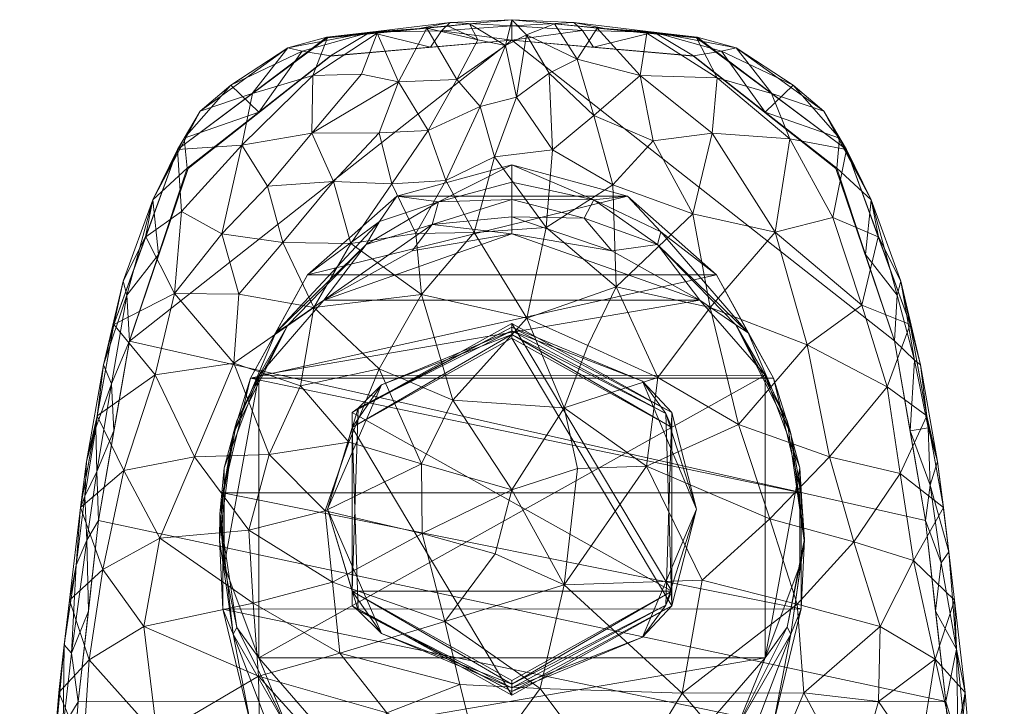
# Model space of a CAD drawing. Header units: millimetres. Extents: x -86 to 86, y 0 to 222.
# Tile 77 of 77: x 26 to 74, y 188 to 222. Entities that reach past the tile are written whole.
import ezdxf

# ---------------------------------------------------------------- set-up
doc = ezdxf.new("R2010")
doc.units = ezdxf.units.MM
doc.layers.add('A-GENM', color=13, linetype='Continuous')

# ---------------------------------------------------------------- blocks, each defined once
blk = doc.blocks.new('Model_FFAS1704-101GL0BF0 - Model_FFAS1704-101GL0BF0-430332-Preview')
at = {"layer": 'A-GENM', "lineweight": 9}
mesh = blk.add_polyface(dxfattribs=at)
corners = [(26.616, 170.591, 11), (26.634, 170.72, 11.154), (26.671, 170.884, 11.279), (26.739, 170.883, 11.452), (26.8, 170.721, 11.567), (26.884, 170.571, 11.682), (26.994, 170.643, 11.78), (27.083, 170.847, 11.837), (27.417, 170.557, 11.98), (27.614, 170.528, 12), (28.149, 179.398, 12), (28.856, 188.256, 12), (29.84, 197.087, 12), (31.346, 205.845, 12), (34.171, 214.272, 12), (41.147, 219.743, 12), (50, 220.512, 12), (50, 221.214, 11.712), (50, 221.512, 11.014), (40.97, 220.653, 10.624), (33.695, 215.185, 10.488), (30.585, 206.651, 10.612), (28.958, 197.722, 10.721), (27.91, 188.703, 10.819), (27.169, 179.654, 10.912), (27.199, 176.69, 11.638), (26.859, 174.581, 10.961), (27.854, 174.511, 12), (27.715, 183.646, 11.667), (46.033, 220.167, 12), (43.084, 220.91, 11.609), (36.298, 218.315, 11.587), (32.496, 212.726, 11.497), (29.715, 201.613, 11.603), (28.756, 194.91, 11.6), (45.485, 221.083, 10.819), (27.311, 180.29, 11.439), (27.708, 180.347, 11.862), (28.503, 183.827, 12), (27.539, 184.178, 10.866), (46.565, 220.976, 11.846), (46.981, 221.37, 11.421), (37.659, 217.007, 12), (39.778, 219.969, 11.805), (39.073, 220.136, 11.152), (37.332, 217.919, 10.556), (34.802, 217.056, 10.968), (34.026, 215.732, 11.514), (32.14, 210.918, 10.55), (32.759, 210.058, 12), (31.217, 208.074, 11.76), (31.047, 208.765, 11.128), (29.771, 202.186, 10.666), (30.091, 204.68, 11.165), (29.251, 199.961, 11.12), (29.171, 198.28, 11.564), (30.593, 201.466, 12), (29.759, 199.478, 11.909), (30.476, 203.749, 11.904), (29.279, 196.135, 11.901), (29.348, 192.672, 12), (28.525, 190.616, 11.829), (28.434, 193.212, 10.77), (28.172, 191.035, 11.307), (27.793, 186.953, 11.337), (28.123, 187.054, 11.783)]
mesh.append_faces([[corners[k] for k in face] for face in [(3, 26, 2), (4, 25, 3), (24, 36, 39), (16, 40, 29), (10, 37, 27), (60, 61, 11), (19, 30, 35), (6, 25, 5), (11, 65, 38), (18, 41, 17), (15, 43, 42), (49, 50, 13), (52, 53, 21), (13, 58, 56), (39, 64, 23)]], dxfattribs={"vtx0": -1, "vtx1": -1})
mesh.append_faces([[corners[k] for k in face] for face in [(37, 38, 28), (26, 3, 25), (39, 36, 28), (12, 57, 59), (52, 54, 53), (44, 45, 46), (47, 42, 31), (31, 46, 47), (40, 30, 29), (31, 43, 44), (36, 37, 28), (27, 25, 7), (64, 39, 28), (25, 37, 36), (36, 24, 25), (30, 40, 41), (32, 48, 51), (61, 59, 34), (50, 49, 32), (25, 27, 37), (15, 30, 43), (58, 57, 56), (33, 54, 55), (53, 50, 51), (41, 40, 17), (30, 41, 35), (44, 30, 19), (42, 43, 31), (30, 44, 43), (32, 46, 20), (44, 46, 31), (46, 32, 47), (14, 47, 32), (50, 53, 58), (51, 21, 53), (32, 51, 50), (53, 33, 58), (55, 22, 34), (53, 54, 33), (22, 55, 54), (57, 33, 55), (59, 55, 34), (50, 58, 13), (57, 58, 33), (55, 59, 57), (60, 59, 61), (64, 65, 63), (62, 63, 34), (61, 63, 65), (64, 63, 23), (34, 63, 61), (64, 28, 65), (38, 65, 28), (11, 61, 65)]], dxfattribs={"vtx0": -1, "vtx1": -1, "vtx2": -1})
mesh.append_faces([[corners[k] for k in face] for face in [(26, 1, 2), (37, 10, 38), (51, 48, 21), (25, 4, 5), (41, 18, 35), (34, 22, 62), (44, 19, 45), (32, 20, 48), (54, 52, 22), (63, 62, 23)]], dxfattribs={"vtx0": -1, "vtx2": -1})
mesh.append_faces([[corners[k] for k in face] for face in [(7, 8, 27), (24, 26, 25), (15, 29, 30), (14, 42, 47), (6, 7, 25), (16, 17, 40), (60, 12, 59), (45, 20, 46), (49, 14, 32), (12, 56, 57)]], dxfattribs={"vtx1": -1, "vtx2": -1})
mesh.append_faces([[corners[k] for k in face] for face in [(26, 0, 1), (8, 9, 27)]], dxfattribs={"vtx2": -1})
mesh = blk.add_polyface(dxfattribs=at)
corners = [(40.291, 218.79, 7.703), (40.246, 215.976, 4.861), (36.824, 215.397, 6.968), (37.353, 217.907, 10.508), (33.7, 215.19, 10.484), (35.859, 211.077, 5.114), (33.893, 212.165, 7.989), (41.305, 213.617, 2.859), (38.83, 210.64, 2.702), (38.088, 213.393, 4.544), (44.471, 218.488, 5.104), (43.429, 220.862, 10.661), (45.853, 221.102, 10.791), (46.781, 213.675, 1.407), (45.908, 216.104, 2.828), (48.448, 217.272, 3.222), (48.327, 220.526, 6.602), (46.89, 221.204, 10.847), (47.927, 221.307, 10.902), (47.307, 218.603, 4.426), (42.143, 210.602, 1.213), (44.143, 213.513, 1.844), (45.307, 211.087, 0.586), (32.144, 210.922, 10.545), (48.148, 211.128, 0.251), (49.152, 214.823, 1.751), (43.528, 215.993, 3.396), (42.665, 218.851, 6.335), (41.005, 220.623, 10.531)]
mesh.append_faces([[corners[k] for k in face] for face in [(3, 2, 4), (4, 6, 23)]], dxfattribs={"vtx0": -1, "vtx1": -1})
mesh.append_faces([[corners[k] for k in face] for face in [(0, 1, 2), (5, 6, 2), (7, 8, 9), (13, 14, 15), (19, 10, 12), (20, 21, 22), (24, 13, 25), (13, 22, 21), (21, 7, 26), (10, 19, 14), (1, 0, 27), (3, 0, 2), (1, 9, 2), (4, 2, 6), (27, 0, 11), (14, 13, 21), (14, 21, 26), (14, 19, 15), (24, 22, 13), (7, 21, 20), (9, 8, 5), (8, 7, 20), (26, 1, 10), (1, 26, 7), (14, 26, 10), (2, 9, 5), (7, 9, 1), (12, 16, 19), (15, 25, 13), (11, 10, 27), (1, 27, 10)]], dxfattribs={"vtx0": -1, "vtx1": -1, "vtx2": -1})
mesh.append_faces([[corners[k] for k in face] for face in [(10, 11, 12), (16, 17, 18), (0, 3, 28)]], dxfattribs={"vtx0": -1, "vtx2": -1})
mesh.append_faces([[corners[k] for k in face] for face in [(12, 17, 16), (28, 11, 0)]], dxfattribs={"vtx1": -1, "vtx2": -1})
mesh = blk.add_polyface(dxfattribs=at)
corners = [(58.814, 212.05, 2.16), (56.887, 215.601, 3.286), (59.754, 215.976, 4.86), (56.241, 218.784, 5.72), (56.571, 220.862, 10.661), (59.998, 218.671, 7.74), (50.223, 217.742, 3.493), (48.448, 217.272, 3.222), (49.686, 220.257, 6.027), (62.824, 211.152, 4.03), (58.995, 220.623, 10.531), (51.815, 218.901, 4.57), (53.982, 216.844, 3.288), (51.971, 215.171, 1.997), (50, 221.512, 11.014), (47.927, 221.307, 10.902), (50.699, 220.781, 6.942), (53.184, 219.591, 5.588), (63.546, 215.698, 7.576), (62.647, 217.906, 10.507), (65.64, 211.861, 7.193), (66.299, 215.19, 10.484), (51.662, 211.381, 0.33), (49.152, 214.823, 1.751), (54.911, 213.467, 1.602), (54.147, 221.102, 10.791), (52.073, 221.307, 10.902), (48.327, 220.526, 6.602), (47.307, 218.603, 4.426)]
mesh.append_faces([[corners[k] for k in face] for face in [(14, 8, 15), (26, 16, 14), (25, 17, 26)]], dxfattribs={"vtx0": -1, "vtx1": -1})
mesh.append_faces([[corners[k] for k in face] for face in [(0, 1, 2), (3, 2, 1), (3, 4, 5), (6, 7, 8), (9, 0, 2), (11, 12, 13), (11, 6, 16), (16, 17, 11), (8, 16, 6), (18, 9, 2), (18, 2, 5), (20, 18, 21), (5, 2, 3), (5, 19, 18), (13, 22, 23), (0, 24, 1), (24, 12, 1), (17, 3, 12), (3, 1, 12), (13, 12, 24), (12, 11, 17), (22, 13, 24), (13, 23, 6), (3, 17, 25), (27, 8, 28), (8, 27, 15), (13, 6, 11), (7, 6, 23), (8, 7, 28), (14, 16, 8), (17, 16, 26)]], dxfattribs={"vtx0": -1, "vtx1": -1, "vtx2": -1})
mesh.append_faces([[corners[k] for k in face] for face in [(5, 4, 10), (18, 19, 21)]], dxfattribs={"vtx0": -1, "vtx2": -1})
mesh.append_faces([[corners[k] for k in face] for face in [(10, 19, 5), (25, 4, 3)]], dxfattribs={"vtx1": -1, "vtx2": -1})
mesh = blk.add_polyface(dxfattribs=at)
corners = [(50, 221.512, 11.014), (50, 221.214, 11.712), (50, 220.512, 12), (58.852, 219.743, 12), (65.828, 214.274, 12), (68.653, 205.849, 12), (70.159, 197.093, 12), (71.143, 188.263, 12), (71.85, 179.406, 12), (72.386, 170.538, 12), (73.092, 170.575, 11.707), (73.384, 170.591, 11.001), (72.832, 179.654, 10.913), (72.09, 188.703, 10.819), (71.043, 197.722, 10.72), (69.415, 206.651, 10.611), (66.305, 215.185, 10.488), (59.03, 220.653, 10.624), (73.141, 174.581, 10.962), (72.715, 177.467, 11.679), (72.29, 184.398, 11.588), (53.967, 220.167, 12), (56.917, 220.91, 11.609), (63.701, 218.316, 11.588), (71.667, 190.825, 11.638), (67.503, 212.728, 11.496), (70.285, 201.618, 11.603), (72.118, 174.972, 12), (54.515, 221.083, 10.819), (73.061, 174.021, 11.497), (72.679, 173.554, 11.888), (72.661, 180.813, 11.419), (72.217, 181.297, 11.866), (71.497, 183.835, 12), (71.751, 186.227, 11.906), (71.987, 187.601, 11.626), (72.461, 184.178, 10.866), (53.435, 220.977, 11.846), (53.018, 221.37, 11.421), (60.221, 219.97, 11.805), (60.926, 220.137, 11.152), (62.668, 217.919, 10.556), (65.198, 217.056, 10.968), (65.972, 215.733, 11.514), (62.34, 217.009, 12), (71.566, 193.212, 10.77), (71.289, 195.559, 11.381), (70.651, 192.678, 12), (70.919, 195.03, 11.87), (69.406, 201.471, 12), (70.393, 198.817, 11.882), (67.24, 210.062, 12), (68.782, 208.078, 11.76), (67.86, 210.918, 10.549), (68.953, 208.764, 11.128), (70.229, 202.186, 10.666), (69.909, 204.682, 11.164), (70.75, 199.961, 11.12), (69.622, 204.903, 11.662)]
mesh.append_faces([[corners[k] for k in face] for face in [(47, 48, 6), (12, 19, 18), (10, 30, 9), (7, 24, 47), (6, 50, 49), (16, 25, 53), (1, 38, 0), (11, 29, 10), (9, 30, 27), (13, 35, 36), (33, 34, 7), (2, 37, 1), (0, 38, 28), (41, 42, 16), (44, 39, 3), (4, 43, 44)]], dxfattribs={"vtx0": -1, "vtx1": -1})
mesh.append_faces([[corners[k] for k in face] for face in [(30, 19, 27), (25, 16, 42), (22, 39, 40), (29, 30, 10), (12, 31, 19), (29, 18, 19), (34, 32, 20), (24, 45, 46), (35, 13, 24), (21, 22, 37), (22, 3, 39), (51, 52, 25), (23, 44, 43), (34, 24, 7), (19, 31, 32), (42, 40, 23), (43, 4, 25), (37, 38, 1), (19, 30, 29), (32, 31, 20), (32, 34, 33), (19, 32, 8), (35, 34, 20), (20, 36, 35), (24, 34, 35), (31, 36, 20), (38, 22, 28), (22, 38, 37), (40, 39, 23), (40, 42, 41), (22, 40, 17), (43, 42, 23), (39, 44, 23), (25, 42, 43), (57, 46, 14), (48, 24, 46), (50, 6, 48), (24, 48, 47), (58, 49, 26), (46, 57, 50), (46, 50, 48), (49, 50, 26), (54, 25, 52), (56, 15, 54), (25, 54, 53), (56, 58, 26), (58, 54, 52), (56, 26, 57), (56, 57, 55), (57, 26, 50), (54, 58, 56), (5, 58, 52)]], dxfattribs={"vtx0": -1, "vtx1": -1, "vtx2": -1})
mesh.append_faces([[corners[k] for k in face] for face in [(54, 15, 53), (22, 17, 28), (31, 12, 36), (19, 8, 27), (22, 21, 3), (24, 13, 45), (25, 4, 51), (58, 5, 49), (57, 14, 55)]], dxfattribs={"vtx0": -1, "vtx2": -1})
mesh.append_faces([[corners[k] for k in face] for face in [(55, 15, 56), (11, 18, 29), (51, 5, 52), (45, 14, 46), (2, 21, 37), (33, 8, 32), (41, 17, 40)]], dxfattribs={"vtx1": -1, "vtx2": -1})
mesh = blk.add_polyface(dxfattribs=at)
corners = [(27.614, 170.528, 12), (26.169, 89.52, 12), (26, 8.5, 12), (74, 8.5, 12), (73.831, 89.525, 12), (72.386, 170.538, 12), (71.85, 179.406, 12), (71.142, 188.263, 12), (70.156, 197.093, 12), (68.643, 205.847, 12), (65.794, 214.26, 12), (58.851, 219.739, 12), (50, 220.512, 12), (41.148, 219.738, 12), (34.205, 214.258, 12), (31.356, 205.843, 12), (29.844, 197.087, 12), (28.858, 188.256, 12), (28.15, 179.398, 12)]
mesh.append_faces([[corners[k] for k in face] for face in [(12, 9, 10, 11)]], dxfattribs={"vtx0": -1})
mesh.append_faces([[corners[k] for k in face] for face in [(16, 7, 8, 15), (7, 16, 17)]], dxfattribs={"vtx0": -1, "vtx2": -1})
mesh.append_faces([[corners[k] for k in face] for face in [(15, 8, 9, 12)]], dxfattribs={"vtx0": -1, "vtx2": -1, "vtx3": -1})
mesh.append_faces([[corners[k] for k in face] for face in [(3, 4, 1, 2)]], dxfattribs={"vtx1": -1})
mesh.append_faces([[corners[k] for k in face] for face in [(4, 5, 0, 1), (5, 6, 18, 0), (17, 18, 6, 7)]], dxfattribs={"vtx1": -1, "vtx3": -1})
mesh.append_faces([[corners[k] for k in face] for face in [(12, 13, 14, 15)]], dxfattribs={"vtx3": -1})
mesh = blk.add_polyface(dxfattribs=at)
corners = [(61.05, 201.777, -0.206), (64.391, 205.657, 3.012), (65.473, 200.203, 2.172), (54.911, 213.467, 1.602), (55.076, 208.491, -0.216), (51.662, 211.381, 0.33), (59.664, 207.481, 0.803), (62.824, 211.152, 4.03), (65.64, 211.861, 7.193), (66.299, 215.19, 10.484), (67.856, 210.922, 10.545), (57.116, 204.069, -0.987), (50, 198.592, -2.927), (47.119, 202.958, -1.942), (52.536, 202.581, -2.052), (49.152, 214.823, 1.751), (48.148, 211.128, 0.251), (62.576, 197.177, -0.553), (56.55, 199.749, -2.081), (58.814, 212.05, 2.16), (70.227, 202.188, 10.662), (68.285, 203.606, 6.849), (69.412, 206.653, 10.606), (67.049, 207.589, 6.762), (66.659, 196.048, 2.096), (68.919, 199.384, 6.203), (63.546, 215.698, 7.576), (53.19, 199.62, -2.598), (53.7, 205.62, -1.227), (50.722, 206.957, -1.09), (71.042, 197.723, 10.718)]
mesh.append_faces([[corners[k] for k in face] for face in [(20, 21, 22), (22, 23, 10)]], dxfattribs={"vtx0": -1, "vtx1": -1})
mesh.append_faces([[corners[k] for k in face] for face in [(0, 1, 2), (3, 4, 5), (6, 7, 1), (0, 11, 6), (11, 4, 6), (12, 13, 14), (15, 5, 16), (17, 18, 0), (18, 14, 11), (17, 0, 2), (11, 0, 18), (1, 0, 6), (19, 7, 6), (7, 8, 23), (24, 2, 25), (1, 23, 21), (2, 1, 21), (23, 22, 21), (7, 23, 1), (23, 8, 10), (26, 8, 7), (14, 27, 12), (14, 28, 11), (5, 4, 29), (19, 4, 3), (28, 14, 29), (29, 14, 13), (21, 20, 25), (2, 21, 25), (4, 19, 6), (29, 16, 5), (14, 18, 27), (29, 4, 28), (11, 28, 4)]], dxfattribs={"vtx0": -1, "vtx1": -1, "vtx2": -1})
mesh.append_faces([[corners[k] for k in face] for face in [(8, 9, 10), (25, 20, 30)]], dxfattribs={"vtx0": -1, "vtx2": -1})
mesh = blk.add_polyface(dxfattribs=at)
corners = [(50, 211.064, -2.089), (45.126, 210.233, -2.308), (40.832, 207.832, -2.942), (37.654, 204.163, -3.91), (35.961, 199.662, -5.098), (35.962, 194.901, -6.354), (37.661, 190.391, -7.544), (40.843, 186.725, -8.511), (45.134, 184.33, -9.143), (50, 183.502, -9.362), (50, 181.825, -8.111), (50, 180.149, -6.86), (50, 178.472, -5.61), (50, 176.796, -4.359), (44.374, 178.325, -3.955), (40.034, 182.161, -2.943), (37.254, 187.197, -1.614), (35.91, 192.776, -0.142), (35.908, 198.433, 1.351), (37.256, 204.032, 2.828), (40.038, 209.07, 4.157), (44.385, 212.906, 5.17), (50, 214.429, 5.571), (50, 213.588, 3.656), (50, 212.746, 1.741), (50, 211.905, -0.174), (36.402, 191.553, -3.824), (36.4, 201.324, -1.245), (42.906, 182.372, -6.336), (42.896, 210.548, 1.099), (46.478, 181.473, -7.357), (46.423, 212.625, 2.556), (38.479, 186.095, -4.177), (38.482, 206.255, 1.139), (35.747, 196.168, -1.528), (46.004, 179.503, -5.678), (46.102, 211.517, 0.117), (39.08, 186.898, -6.354), (39.071, 206.613, -1.155), (35.759, 197.395, -3.556), (42.744, 180.847, -4.895), (43.545, 211.672, 3.132), (36.588, 191.882, -5.669), (36.585, 201.944, -3.012)]
mesh.append_faces([[corners[k] for k in face] for face in [(10, 8, 9)]], dxfattribs={"vtx0": -1})
mesh.append_faces([[corners[k] for k in face] for face in [(13, 35, 12), (3, 38, 2), (22, 31, 21), (0, 36, 25), (19, 27, 18), (6, 42, 5), (23, 31, 22)]], dxfattribs={"vtx0": -1, "vtx1": -1})
mesh.append_faces([[corners[k] for k in face] for face in [(41, 31, 29), (28, 32, 37), (34, 39, 26), (40, 32, 28), (41, 33, 20), (33, 38, 27), (31, 36, 29), (29, 36, 2), (8, 10, 30), (29, 2, 38), (28, 37, 7), (16, 26, 32), (43, 39, 27), (30, 35, 28), (24, 36, 31), (26, 42, 37), (26, 17, 34), (19, 33, 27), (39, 34, 27), (18, 27, 34), (28, 35, 40), (21, 31, 41), (8, 30, 28), (40, 35, 14), (38, 3, 43), (11, 35, 30), (29, 38, 33), (26, 37, 32), (39, 5, 42), (32, 40, 15), (33, 41, 29), (37, 42, 6), (39, 42, 26), (39, 43, 4), (38, 43, 27)]], dxfattribs={"vtx0": -1, "vtx1": -1, "vtx2": -1})
mesh.append_faces([[corners[k] for k in face] for face in [(37, 6, 7), (35, 11, 12), (34, 17, 18), (32, 15, 16), (35, 13, 14), (31, 23, 24)]], dxfattribs={"vtx0": -1, "vtx2": -1})
mesh.append_faces([[corners[k] for k in face] for face in [(7, 8, 28), (19, 20, 33), (0, 1, 36), (1, 2, 36), (3, 4, 43), (10, 11, 30), (16, 17, 26), (24, 25, 36), (4, 5, 39), (14, 15, 40), (20, 21, 41)]], dxfattribs={"vtx1": -1, "vtx2": -1})
mesh = blk.add_polyface(dxfattribs=at)
corners = [(50, 176.796, -4.359), (55.615, 178.318, -3.957), (59.962, 182.155, -2.945), (62.744, 187.192, -1.616), (64.092, 192.792, -0.138), (64.09, 198.448, 1.355), (62.746, 204.027, 2.827), (59.966, 209.064, 4.156), (55.626, 212.9, 5.168), (50, 214.429, 5.571), (44.385, 212.906, 5.17), (40.038, 209.07, 4.157), (37.256, 204.032, 2.828), (35.908, 198.433, 1.351), (35.91, 192.776, -0.142), (37.254, 187.197, -1.614), (40.034, 182.161, -2.943), (44.374, 178.325, -3.955)]
mesh.append_faces([[corners[k] for k in face] for face in [(10, 8, 9)]], dxfattribs={"vtx0": -1})
mesh.append_faces([[corners[k] for k in face] for face in [(8, 11, 7), (13, 5, 12), (5, 13, 4)]], dxfattribs={"vtx0": -1, "vtx1": -1})
mesh.append_faces([[corners[k] for k in face] for face in [(17, 1, 2), (16, 2, 3), (14, 3, 4), (3, 15, 16), (3, 14, 15), (4, 13, 14), (12, 5, 6), (8, 10, 11)]], dxfattribs={"vtx0": -1, "vtx2": -1})
mesh.append_faces([[corners[k] for k in face] for face in [(0, 1, 17)]], dxfattribs={"vtx1": -1})
mesh.append_faces([[corners[k] for k in face] for face in [(16, 17, 2), (6, 7, 12), (11, 12, 7)]], dxfattribs={"vtx1": -1, "vtx2": -1})
mesh = blk.add_polyface(dxfattribs=at)
corners = [(50, 211.064, -2.089), (50, 211.905, -0.174), (50, 212.746, 1.741), (50, 213.588, 3.656), (50, 214.429, 5.571), (55.626, 212.9, 5.168), (59.966, 209.064, 4.156), (62.746, 204.027, 2.827), (64.09, 198.448, 1.355), (64.092, 192.792, -0.138), (62.744, 187.192, -1.616), (59.962, 182.155, -2.945), (55.615, 178.318, -3.957), (50, 176.796, -4.359), (50, 178.472, -5.61), (50, 180.149, -6.86), (50, 181.825, -8.111), (50, 183.502, -9.362), (54.874, 184.332, -9.143), (59.168, 186.734, -8.509), (62.346, 190.403, -7.541), (64.039, 194.903, -6.353), (64.038, 199.665, -5.097), (62.339, 204.175, -3.907), (59.157, 207.841, -2.94), (54.866, 210.236, -2.308), (63.598, 201.329, -1.245), (63.6, 191.557, -3.822), (57.094, 210.554, 1.1), (57.104, 182.378, -6.334), (53.522, 211.84, 0.655), (53.577, 179.852, -6.092), (61.521, 206.25, 1.141), (61.518, 186.092, -4.181), (64.253, 196.182, -1.524), (53.996, 212.725, 3.088), (53.898, 182.02, -7.666), (60.92, 206.626, -1.149), (60.929, 186.912, -6.353), (64.241, 196.115, -3.894), (57.256, 211.17, 3.106), (56.455, 180.397, -5.12), (63.412, 201.953, -3.011), (63.415, 191.89, -5.665)]
mesh.append_faces([[corners[k] for k in face] for face in [(1, 25, 0)]], dxfattribs={"vtx0": -1})
mesh.append_faces([[corners[k] for k in face] for face in [(4, 35, 3), (20, 38, 19), (13, 31, 12), (17, 36, 16), (10, 27, 9), (23, 42, 22), (14, 31, 13)]], dxfattribs={"vtx0": -1, "vtx1": -1})
mesh.append_faces([[corners[k] for k in face] for face in [(41, 31, 29), (28, 32, 37), (34, 39, 26), (40, 32, 28), (41, 33, 11), (33, 38, 27), (31, 36, 29), (29, 36, 19), (25, 1, 30), (29, 19, 38), (28, 37, 24), (7, 26, 32), (43, 39, 27), (30, 35, 28), (15, 36, 31), (26, 42, 37), (26, 8, 34), (10, 33, 27), (39, 34, 27), (9, 27, 34), (28, 35, 40), (12, 31, 41), (25, 30, 28), (40, 35, 5), (38, 20, 43), (2, 35, 30), (29, 38, 33), (26, 37, 32), (39, 22, 42), (32, 40, 6), (33, 41, 29), (37, 42, 23), (39, 42, 26), (39, 43, 21), (38, 43, 27)]], dxfattribs={"vtx0": -1, "vtx1": -1, "vtx2": -1})
mesh.append_faces([[corners[k] for k in face] for face in [(37, 23, 24), (35, 2, 3), (34, 8, 9), (32, 6, 7), (35, 4, 5), (31, 14, 15)]], dxfattribs={"vtx0": -1, "vtx2": -1})
mesh.append_faces([[corners[k] for k in face] for face in [(24, 25, 28), (10, 11, 33), (17, 18, 36), (18, 19, 36), (20, 21, 43), (1, 2, 30), (7, 8, 26), (15, 16, 36), (21, 22, 39), (5, 6, 40), (11, 12, 41)]], dxfattribs={"vtx1": -1, "vtx2": -1})
mesh = blk.add_polyface(dxfattribs=at)
corners = [(45.594, 208.117, -0.443), (50.722, 206.957, -1.09), (47.119, 202.958, -1.942), (31.072, 199.526, 6.275), (32.61, 204.199, 5.719), (34.527, 200.204, 2.173), (36.445, 204.767, 2.064), (39.694, 203.652, -0.045), (38.154, 200.306, -0.195), (29.773, 202.188, 10.663), (30.588, 206.654, 10.607), (32.144, 210.922, 10.545), (33.553, 208.168, 6.22), (33.893, 212.165, 7.989), (38.83, 210.64, 2.702), (36.685, 208.124, 3.085), (35.859, 211.077, 5.114), (42.045, 200.917, -1.501), (43.529, 204.49, -1.036), (32.838, 196.236, 2.674), (37.17, 196.623, -0.543), (28.958, 197.723, 10.719), (45.613, 196.453, -3.042), (45.583, 199.863, -2.416), (50, 198.592, -2.927), (42.143, 210.602, 1.213), (45.307, 211.087, 0.586), (48.148, 211.128, 0.251), (40.884, 197.567, -1.861), (40.335, 207.481, 0.804)]
mesh.append_faces([[corners[k] for k in face] for face in [(0, 1, 2), (3, 4, 5), (6, 7, 8), (9, 4, 3), (6, 5, 4), (12, 11, 13), (14, 15, 16), (6, 4, 12), (7, 17, 8), (17, 7, 18), (3, 5, 19), (8, 20, 5), (22, 23, 24), (2, 23, 18), (0, 25, 26), (27, 1, 0), (6, 8, 5), (28, 8, 17), (6, 29, 7), (18, 29, 0), (29, 18, 7), (0, 2, 18), (23, 17, 18), (12, 13, 16), (12, 16, 15), (12, 4, 10), (26, 27, 0), (25, 0, 29), (14, 25, 29), (15, 29, 6), (29, 15, 14), (12, 15, 6), (28, 17, 23), (24, 23, 2)]], dxfattribs={"vtx0": -1, "vtx1": -1, "vtx2": -1})
mesh.append_faces([[corners[k] for k in face] for face in [(4, 9, 10), (3, 21, 9)]], dxfattribs={"vtx0": -1, "vtx2": -1})
mesh.append_faces([[corners[k] for k in face] for face in [(10, 11, 12)]], dxfattribs={"vtx1": -1, "vtx2": -1})
mesh = blk.add_polyface(dxfattribs=at)
corners = [(50, 183.502, -9.362), (45.134, 184.33, -9.143), (40.843, 186.725, -8.511), (37.661, 190.391, -7.544), (35.962, 194.901, -6.354), (35.961, 199.662, -5.098), (37.654, 204.163, -3.91), (40.832, 207.832, -2.942), (45.126, 210.233, -2.308), (50, 211.064, -2.089), (54.866, 210.236, -2.308), (59.157, 207.841, -2.94), (62.339, 204.175, -3.907), (64.038, 199.665, -5.097), (64.039, 194.903, -6.353), (62.346, 190.403, -7.541), (59.168, 186.734, -8.509), (54.874, 184.332, -9.143)]
mesh.append_faces([[corners[k] for k in face] for face in [(6, 4, 5), (2, 0, 1)]], dxfattribs={"vtx0": -1})
mesh.append_faces([[corners[k] for k in face] for face in [(12, 3, 6), (11, 7, 9), (12, 15, 3), (0, 2, 16)]], dxfattribs={"vtx0": -1, "vtx1": -1, "vtx2": -1})
mesh.append_faces([[corners[k] for k in face] for face in [(6, 11, 12), (11, 6, 7), (6, 3, 4)]], dxfattribs={"vtx0": -1, "vtx2": -1})
mesh.append_faces([[corners[k] for k in face] for face in [(8, 9, 7), (17, 0, 16)]], dxfattribs={"vtx1": -1})
mesh.append_faces([[corners[k] for k in face] for face in [(12, 13, 15), (15, 16, 2), (2, 3, 15)]], dxfattribs={"vtx1": -1, "vtx2": -1})
mesh.append_faces([[corners[k] for k in face] for face in [(9, 10, 11), (13, 14, 15)]], dxfattribs={"vtx2": -1})
mesh = blk.add_polyface(dxfattribs=at)
corners = [(50, 206.702, -6.147), (42.206, 202.351, -7.295), (42.206, 193.649, -9.591), (50, 189.298, -10.739), (50, 189.119, -10.06), (50, 188.939, -9.381), (50, 188.76, -8.701), (50, 188.581, -8.022), (42.206, 192.932, -6.874), (42.206, 201.634, -4.577), (50, 205.985, -3.429), (50, 206.164, -4.109), (50, 206.344, -4.788), (50, 206.523, -5.468), (41, 197.641, -7.084), (43.636, 203.705, -5.121), (43.636, 191.578, -9.048), (42.494, 202.573, -6.311), (42.494, 192.71, -7.858)]
mesh.append_faces([[corners[k] for k in face] for face in [(13, 17, 12), (2, 17, 1), (9, 18, 8), (12, 15, 11)]], dxfattribs={"vtx0": -1, "vtx1": -1})
mesh.append_faces([[corners[k] for k in face] for face in [(17, 15, 12), (14, 15, 17), (9, 11, 15), (13, 1, 17), (9, 14, 18), (14, 17, 2), (2, 4, 16), (16, 18, 14), (8, 18, 6), (14, 9, 15), (2, 16, 14), (18, 16, 5)]], dxfattribs={"vtx0": -1, "vtx1": -1, "vtx2": -1})
mesh.append_faces([[corners[k] for k in face] for face in [(18, 5, 6)]], dxfattribs={"vtx0": -1, "vtx2": -1})
mesh.append_faces([[corners[k] for k in face] for face in [(0, 1, 13), (10, 11, 9)]], dxfattribs={"vtx1": -1})
mesh.append_faces([[corners[k] for k in face] for face in [(4, 5, 16)]], dxfattribs={"vtx1": -1, "vtx2": -1})
mesh.append_faces([[corners[k] for k in face] for face in [(2, 3, 4), (6, 7, 8)]], dxfattribs={"vtx2": -1})
mesh = blk.add_polyface(dxfattribs=at)
corners = [(50, 189.298, -10.739), (42.206, 193.649, -9.591), (42.206, 202.351, -7.295), (50, 206.702, -6.147), (57.794, 202.351, -7.295), (57.794, 193.649, -9.591)]
mesh.append_faces([[corners[k] for k in face] for face in [(5, 3, 4)]], dxfattribs={"vtx0": -1})
mesh.append_faces([[corners[k] for k in face] for face in [(5, 1, 2)]], dxfattribs={"vtx0": -1, "vtx2": -1})
mesh.append_faces([[corners[k] for k in face] for face in [(2, 3, 5)]], dxfattribs={"vtx1": -1, "vtx2": -1})
mesh.append_faces([[corners[k] for k in face] for face in [(5, 0, 1)]], dxfattribs={"vtx2": -1})
mesh = blk.add_polyface(dxfattribs=at)
corners = [(50, 206.702, -6.147), (50, 206.523, -5.468), (50, 206.344, -4.788), (50, 206.164, -4.109), (50, 205.985, -3.429), (57.794, 201.634, -4.577), (57.794, 192.932, -6.874), (50, 188.581, -8.022), (50, 188.76, -8.701), (50, 188.939, -9.381), (50, 189.119, -10.06), (50, 189.298, -10.739), (57.794, 193.649, -9.591), (57.794, 202.351, -7.295), (59, 197.641, -7.084), (56.364, 191.398, -8.368), (56.364, 203.884, -5.8), (57.506, 192.97, -8.845), (57.506, 202.313, -5.324)]
mesh.append_faces([[corners[k] for k in face] for face in [(10, 17, 9), (13, 17, 12), (6, 18, 5), (9, 15, 8)]], dxfattribs={"vtx0": -1, "vtx1": -1})
mesh.append_faces([[corners[k] for k in face] for face in [(17, 15, 9), (14, 15, 17), (6, 8, 15), (10, 12, 17), (6, 14, 18), (14, 17, 13), (13, 1, 16), (16, 18, 14), (5, 18, 3), (14, 6, 15), (13, 16, 14), (18, 16, 2)]], dxfattribs={"vtx0": -1, "vtx1": -1, "vtx2": -1})
mesh.append_faces([[corners[k] for k in face] for face in [(18, 2, 3)]], dxfattribs={"vtx0": -1, "vtx2": -1})
mesh.append_faces([[corners[k] for k in face] for face in [(11, 12, 10), (7, 8, 6)]], dxfattribs={"vtx1": -1})
mesh.append_faces([[corners[k] for k in face] for face in [(1, 2, 16)]], dxfattribs={"vtx1": -1, "vtx2": -1})
mesh.append_faces([[corners[k] for k in face] for face in [(13, 0, 1), (3, 4, 5)]], dxfattribs={"vtx2": -1})
mesh = blk.add_polyface(dxfattribs=at)
corners = [(50, 188.581, -8.022), (57.794, 192.932, -6.874), (57.794, 201.634, -4.577), (50, 205.985, -3.429), (42.206, 201.634, -4.577), (42.206, 192.932, -6.874)]
mesh.append_faces([[corners[k] for k in face] for face in [(0, 4, 5)]], dxfattribs={"vtx0": -1})
mesh.append_faces([[corners[k] for k in face] for face in [(0, 1, 3, 4)]], dxfattribs={"vtx1": -1, "vtx3": -1})
mesh.append_faces([[corners[k] for k in face] for face in [(1, 2, 3)]], dxfattribs={"vtx2": -1})
mesh = blk.add_polyface(dxfattribs=at)
corners = [(32.053, 191.927, 2.356), (32.838, 196.236, 2.674), (37.375, 193.053, -1.384), (30.056, 194.708, 6.394), (31.072, 199.526, 6.275), (32.7, 186.589, 0.386), (29.091, 185.861, 5.325), (29.38, 190.292, 6.25), (47.451, 189.097, -4.308), (48.504, 184.973, -4.875), (43.901, 187.719, -4.131), (28.434, 193.213, 10.769), (40.884, 197.567, -1.861), (41.257, 194.078, -2.614), (37.17, 196.623, -0.543), (37.648, 189.499, -2.16), (46.731, 192.164, -3.831), (51.368, 188.907, -4.384), (41.606, 190.62, -3.269), (42.061, 184.59, -4.231), (37.76, 183.992, -3.1), (27.91, 188.703, 10.819), (27.539, 184.179, 10.865), (28.958, 197.723, 10.719), (45.613, 196.453, -3.042), (50, 198.592, -2.927), (49.176, 195.464, -3.449), (34.527, 200.204, 2.173), (30.096, 183.045, 2.567), (38.154, 200.306, -0.195), (45.583, 199.863, -2.416)]
mesh.append_faces([[corners[k] for k in face] for face in [(21, 6, 22)]], dxfattribs={"vtx0": -1, "vtx1": -1})
mesh.append_faces([[corners[k] for k in face] for face in [(0, 1, 2), (1, 3, 4), (5, 6, 7), (8, 9, 10), (0, 3, 1), (11, 3, 7), (12, 13, 14), (0, 15, 5), (8, 16, 17), (2, 18, 15), (10, 19, 15), (18, 16, 8), (5, 15, 20), (2, 1, 14), (7, 6, 21), (5, 7, 0), (3, 23, 4), (7, 3, 0), (24, 25, 26), (14, 1, 27), (2, 14, 13), (24, 16, 13), (24, 26, 16), (12, 24, 13), (15, 19, 20), (9, 19, 10), (16, 18, 13), (10, 15, 18), (5, 28, 6), (29, 12, 14), (18, 2, 13), (0, 2, 15), (9, 8, 17), (18, 8, 10), (12, 30, 24)]], dxfattribs={"vtx0": -1, "vtx1": -1, "vtx2": -1})
mesh.append_faces([[corners[k] for k in face] for face in [(7, 21, 11)]], dxfattribs={"vtx0": -1, "vtx2": -1})
mesh.append_faces([[corners[k] for k in face] for face in [(11, 23, 3)]], dxfattribs={"vtx1": -1, "vtx2": -1})
mesh = blk.add_polyface(dxfattribs=at)
corners = [(71.566, 193.213, 10.769), (70.623, 190.324, 6.271), (69.574, 195.135, 5.804), (66.659, 196.048, 2.096), (68.919, 199.384, 6.203), (67.947, 191.927, 2.356), (66.683, 184.083, -0.651), (64.232, 188.693, -1.381), (67.86, 188.267, 1.32), (63.896, 193.011, -0.724), (62.576, 197.177, -0.553), (65.473, 200.203, 2.172), (59.271, 194.178, -2.447), (56.55, 199.749, -2.081), (62.237, 183.993, -3.101), (55.268, 183.678, -4.763), (58.289, 188.67, -3.588), (52.536, 193.951, -3.615), (51.368, 188.907, -4.384), (46.731, 192.164, -3.831), (71.585, 186.061, 7.297), (71.86, 180.062, 5.735), (69.84, 185.383, 3.118), (71.042, 197.723, 10.718), (72.09, 188.703, 10.819), (72.461, 184.179, 10.866), (69.68, 181.618, 1.869), (50, 198.592, -2.927), (53.19, 199.62, -2.598), (48.504, 184.973, -4.875), (49.176, 195.464, -3.449)]
mesh.append_faces([[corners[k] for k in face] for face in [(25, 20, 24)]], dxfattribs={"vtx0": -1, "vtx1": -1})
mesh.append_faces([[corners[k] for k in face] for face in [(0, 1, 2), (2, 3, 4), (2, 5, 3), (6, 7, 8), (5, 9, 3), (3, 10, 11), (10, 12, 13), (5, 8, 7), (14, 15, 16), (16, 7, 14), (17, 18, 19), (18, 17, 16), (18, 16, 15), (7, 9, 5), (9, 16, 12), (5, 2, 1), (20, 21, 22), (16, 9, 7), (9, 12, 10), (12, 17, 13), (10, 3, 9), (4, 23, 2), (20, 1, 24), (8, 1, 22), (6, 22, 26), (7, 6, 14), (17, 27, 28), (16, 17, 12), (1, 20, 22), (18, 15, 29), (1, 8, 5), (6, 8, 22), (17, 28, 13), (27, 17, 30), (19, 30, 17)]], dxfattribs={"vtx0": -1, "vtx1": -1, "vtx2": -1})
mesh.append_faces([[corners[k] for k in face] for face in [(2, 23, 0)]], dxfattribs={"vtx0": -1, "vtx2": -1})
mesh.append_faces([[corners[k] for k in face] for face in [(0, 24, 1)]], dxfattribs={"vtx1": -1, "vtx2": -1})

msp = doc.modelspace()

# ---------------------------------------------------------------- block references
at = {"layer": 'A-GENM', "lineweight": 9}
msp.add_blockref('Model_FFAS1704-101GL0BF0 - Model_FFAS1704-101GL0BF0-430332-Preview', (0, 0), dxfattribs=at)

doc.saveas('drawing.dxf')
